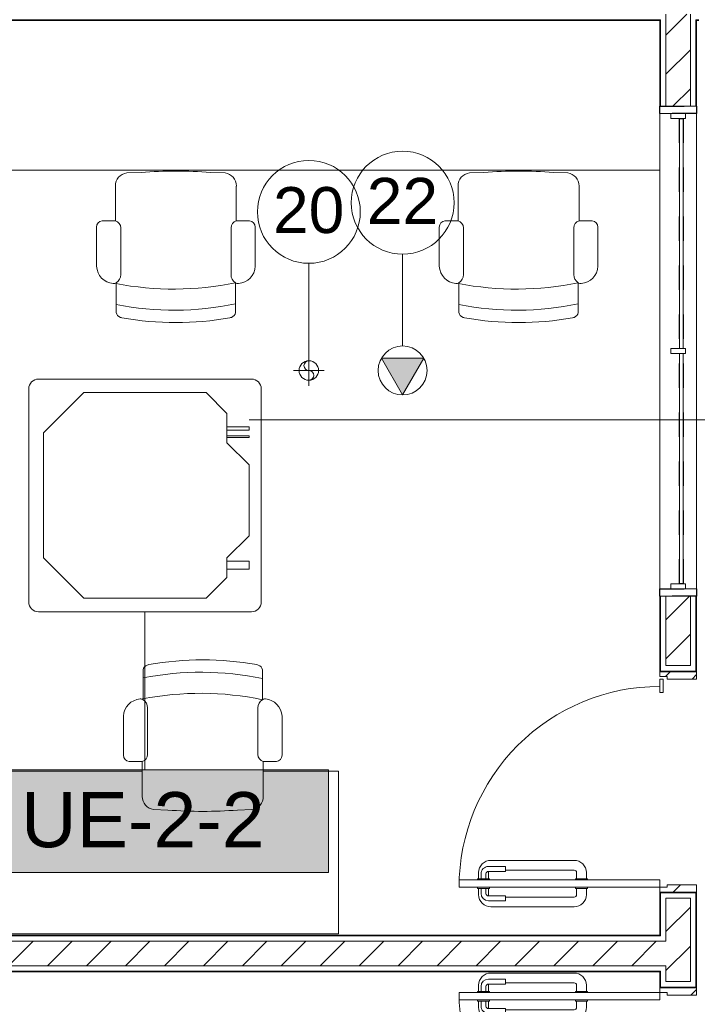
# Model space of a CAD drawing. Header units: metres. Extents: x 1.7 to 42.3, y -72.9 to -47.6.
# Tile 119 of 216: x 7 to 9.8, y -58.9 to -54.8. Entities that reach past the tile are written whole.
import ezdxf

# ---------------------------------------------------------------- set-up
doc = ezdxf.new("R2010")
doc.units = ezdxf.units.M
for name, pattern in [('Oculto 1_5', [0.0022, 0.0015, -0.0007]), ('Traço', [0.006, 0.003, -0.003]), ('Traço_2_', [0.006, 0.003, -0.003])]:
    doc.linetypes.add(name, pattern=pattern)
for name, color, linetype, lineweight, true_color in [('2PAV - FRIG_dwg', 7, 'Continuous', 18, 0x767676), ('A-GLAZ-HDLN', 7, 'Traço', 25, 0x00007f), ('M-EQPM-IDEN', 1, 'Continuous', 9, 0xff0000), ('M-MNTG-IDEN', 1, 'Continuous', 9, 0xff0000), ('TUB_FRIGO', 30, 'Continuous', 18, 0xff7f00)]:
    doc.layers.add(name, color=color, linetype=linetype, lineweight=lineweight, true_color=true_color)
for name, color, linetype, lineweight in [('A-DETL', 7, 'Oculto 1_5', 18), ('A-DOOR', 7, 'Continuous', 18), ('A-FLOR', 7, 'Continuous', 18), ('A-GLAZ', 7, 'Continuous', 18), ('A-WALL', 7, 'Continuous', 18), ('A-WALL-PATT', 7, 'Continuous', 18), ('I-FURN', 7, 'Continuous', 18), ('M-EQPM', 7, 'Continuous', 18), ('M-MNTG', 7, 'Continuous', 18)]:
    doc.layers.add(name, color=color, linetype=linetype, lineweight=lineweight)
doc.styles.add('Arial_1', font='arial.ttf', dxfattribs={"height": 0.1875})
doc.styles.add('Arial_2', font='arial.ttf', dxfattribs={"height": 0.225})
pattern_1 = [(50, (21.555, -62.9), (0.546555, -0.047815), [0.05715, -0.62865]), (355, (21.555, -62.9), (-0.105728, 0.573166), [0.04572, -0.50292]), (100.451, (21.601, -62.904), (0.440828, 0.525349), [0.04857, -0.53427]), (46.184, (21.555, -62.748), (0.813237, -0.12613), [0.08573, -0.94298]), (96.636, (21.623, -62.758), (0.712212, 0.742287), [0.07286, -0.80141]), (351.184, (21.555, -62.748), (0.712217, 0.742274), [0.06858, -0.75438]), (21, (21.631, -62.786), (0.454846, -0.306795), [0.05715, -0.62865]), (326, (21.631, -62.786), (0.185405, 0.55256), [0.04572, -0.50292]), (71.451, (21.669, -62.811), (0.640251, 0.245763), [0.04857, -0.53427]), (37.5, (21.555, -62.9), (0.009261, 0.2536672), [0.02515, -0.47168, 0.02515, -0.48539, -0.50482]), (37.5, (21.555, -62.9), (0.009261, 0.2536672), [-1.007, 0.02515, -0.47968]), (7.5, (21.555, -62.9), (0.200456, 0.300546), [0.02515, -0.26594, 0.02515, -0.46025, -0.1924]), (7.5, (21.555, -62.9), (0.200456, 0.300546), [-0.77648, 0.02515, -0.16726]), (327.5, (21.385, -62.9), (0.4067682, -0.0171882), [0.02515, -0.16535, 0.02515, -0.56921, -0.78867]), (327.5, (21.385, -62.9), (0.4067682, -0.0171882), [-0.78486, 0.02515, -0.76352]), (317.5, (21.309, -62.9), (0.444383, 0.0762794), [0.02515, -0.2225, 0.02515, -0.36957, -0.56007]), (317.5, (21.309, -62.9), (0.444383, 0.0762794), [-0.64237, 0.02515, -0.53492])]
pattern_2 = [(45, (21.555, -62.9), (-0.0795495, 0.0795495), [])]

# ---------------------------------------------------------------- blocks, each defined once
blk = doc.blocks.new('porta de vidro sala de aula - SALAS DE AULAS E LABORATÓRIOS-7230150-2PAV - FRIGORÍFICA')
at = {"layer": 'A-DOOR', "true_color": 0xbababa}
h = blk.add_hatch(dxfattribs=at)
h.set_pattern_fill('FP_4', color=9, style=0, pattern_type=2)
h.set_pattern_definition([(135, (3.66, 11.839), (-0.33676, -0.33676), []), (135, (3.66, 11.958), (-0.67352, 6e-17), []), (135, (3.66, 11.72), (-0.67352, 6e-17), [])])
h.paths.add_polyline_path([(0.45, 0.075), (0.42, 0.075), (0.42, -0.045), (0.43, -0.045), (0.43, -0.075), (0.45, -0.075), (0.45, -0.0209)])
h.paths.add_polyline_path([(-0.42, -0.045), (-0.42, 0.075), (-0.45, 0.075), (-0.45, -0.075), (-0.43, -0.075), (-0.43, -0.045)])
at = {"layer": 'A-DOOR', "color": 253, "true_color": 0xaaaaaa}
for p, q in [((-0.42, 0.075), (-0.45, 0.075)), ((-0.45, 0.075), (-0.45, -0.075)), ((-0.42, -0.045), (-0.42, 0.075)), ((0.45, 0.075), (0.42, 0.075)), ((0.42, 0.075), (0.42, -0.045)), ((0.45, -0.075), (0.45, 0.075)), ((-0.45, -0.075), (-0.43, -0.075)), ((-0.43, -0.075), (-0.43, -0.045)), ((-0.43, -0.045), (-0.42, -0.045)), ((-0.43, -0.075), (-0.4, -0.075)), ((-0.43, -0.895), (-0.43, -0.075)), ((-0.4, -0.075), (-0.4, -0.895)), ((0.365, -0.0615), (0.42, -0.0615)), ((0.365, -0.075), (0.365, -0.0615)), ((0.42, -0.075), (0.365, -0.075)), ((0.42, -0.045), (0.43, -0.045)), ((0.42, -0.075), (0.42, -0.0615)), ((0.43, -0.045), (0.43, -0.075)), ((0.43, -0.075), (0.45, -0.075)), ((-0.46, -0.375), (-0.435, -0.375)), ((-0.435, -0.37), (-0.43, -0.37)), ((-0.435, -0.42), (-0.435, -0.37)), ((-0.395, -0.37), (-0.4, -0.37)), ((-0.395, -0.42), (-0.395, -0.37)), ((-0.37, -0.375), (-0.395, -0.375)), ((-0.51, -0.765), (-0.51, -0.425)), ((-0.47, -0.425), (-0.47, -0.705)), ((-0.435, -0.415), (-0.46, -0.415)), ((-0.43, -0.42), (-0.435, -0.42)), ((-0.4, -0.42), (-0.395, -0.42)), ((-0.395, -0.415), (-0.37, -0.415)), ((-0.36, -0.425), (-0.36, -0.705)), ((-0.32, -0.765), (-0.32, -0.425)), ((-0.485, -0.705), (-0.485, -0.775)), ((-0.465, -0.705), (-0.485, -0.705)), ((-0.465, -0.775), (-0.465, -0.705)), ((-0.365, -0.775), (-0.365, -0.705)), ((-0.365, -0.705), (-0.345, -0.705)), ((-0.345, -0.705), (-0.345, -0.775)), ((-0.46, -0.775), (-0.435, -0.775)), ((-0.435, -0.785), (-0.455, -0.785)), ((-0.435, -0.77), (-0.43, -0.77)), ((-0.435, -0.82), (-0.435, -0.77)), ((-0.395, -0.77), (-0.4, -0.77)), ((-0.395, -0.82), (-0.395, -0.77)), ((-0.37, -0.775), (-0.395, -0.775)), ((-0.395, -0.785), (-0.375, -0.785)), ((-0.435, -0.815), (-0.46, -0.815)), ((-0.455, -0.805), (-0.435, -0.805)), ((-0.43, -0.82), (-0.435, -0.82)), ((-0.4, -0.82), (-0.395, -0.82)), ((-0.375, -0.805), (-0.395, -0.805)), ((-0.395, -0.815), (-0.37, -0.815)), ((-0.4, -0.895), (-0.43, -0.895))]:
    blk.add_line(p, q, dxfattribs=at)
for centre, radius, start, end in [((-0.43, -0.075), 0.82, 270, 0), ((-0.46, -0.425), 0.05, 90, 180), ((-0.37, -0.425), 0.05, 0, 90), ((-0.46, -0.425), 0.01, 90, 180), ((-0.37, -0.425), 0.01, 0, 90), ((-0.46, -0.765), 0.05, 180, 270), ((-0.455, -0.775), 0.03, 180, 270), ((-0.46, -0.765), 0.01, 240, 270), ((-0.455, -0.775), 0.01, 180, 270), ((-0.375, -0.775), 0.01, 270, 0), ((-0.375, -0.775), 0.03, 270, 360), ((-0.37, -0.765), 0.05, 270, 0), ((-0.37, -0.765), 0.01, 270, 300)]:
    blk.add_arc(centre, radius, start, end, dxfattribs=at)
blk = doc.blocks.new('CADEIRA GIRATÓRIA OPERACIONAL COM BRAÇO - High Back Fully Upholstered-1902043-2PAV - FRIGORÍFICA')
at = {"layer": 'I-FURN', "color": 253, "true_color": 0xaaaaaa}
for p, q in [((-0.2439, 0.4559), (-0.2439, 0.5772)), ((0.2439, 0.5772), (0.2439, 0.4559)), ((-0.2252, 0.2315), (-0.2252, 0.4225)), ((0.2252, 0.2315), (0.2252, 0.4225)), ((-0.3242, 0.2293), (-0.3242, 0.3887)), ((0.3242, 0.3887), (0.3242, 0.2293)), ((-0.2469, 0.2036), (-0.3007, 0.2036)), ((-0.2469, 0.0612), (-0.2469, 0.2036)), ((0.2469, 0.2036), (0.2469, 0.0612)), ((0.3007, 0.2036), (0.2469, 0.2036)), ((-0.1421, 0.0052), (-0.2007, 0.0078)), ((0.2007, 0.0078), (0.1421, 0.0052))]:
    blk.add_line(p, q, dxfattribs=at)
for centre, radius, start, end in [((0, -0.6572), 1.2757, 80.0509, 99.9491), ((-0.2192, 0.5734), 0.0249, 107.2911, 171.2069), ((0.0063, -0.6682), 1.236, 78.9173, 101.6771), ((-0.1985, 0.5252), 0.0773, 106.4694, 111.3458), ((0.1985, 0.5252), 0.0773, 68.6542, 73.5306), ((0.2192, 0.5734), 0.0249, 8.7931, 72.7089), ((-0.2492, 0.3843), 0.0751, 95.2194, 176.6169), ((-0.2543, 0.4408), 0.0184, 55.2455, 95.2194), ((0.0083, -0.7541), 1.236, 78.9173, 101.7706), ((-0.2643, 0.4225), 0.0391, 0, 58.5107), ((0.2643, 0.4225), 0.0391, 121.4893, 180), ((0.2543, 0.4408), 0.0184, 84.7806, 124.7545), ((0.2543, 0.4408), 0.0184, 84.7806, 124.7545), ((0.2492, 0.3843), 0.0751, 3.3831, 84.7806), ((-0.2983, 0.2293), 0.0259, 180, 264.7241), ((-0.2539, 0.2315), 0.0287, 284.0881, 0), ((0.2539, 0.2315), 0.0287, 180, 255.9119), ((0.2983, 0.2293), 0.0259, 275.2759, 0), ((-0.195, 0.0595), 0.052, 178.1312, 263.7247), ((0.195, 0.0595), 0.052, 276.2753, 1.8688), ((0, 1.953), 1.953, 265.8275, 274.1725)]:
    blk.add_arc(centre, radius, start, end, dxfattribs=at)
blk = doc.blocks.new('porta de vidro sala de aula - SALAS DE AULAS E LABORATÓRIOS-V41-2PAV - FRIGORÍFICA')
at = {"layer": 'A-DOOR', "true_color": 0xbababa}
h = blk.add_hatch(dxfattribs=at)
h.set_pattern_fill('FP_27', color=9, style=0, pattern_type=2)
h.set_pattern_definition([(315, (-4.95, -11.839), (0.33676, 0.33676), []), (315, (-4.95, -11.958), (0.67352, 0), []), (315, (-4.95, -11.72), (0.67352, 0), [])])
h.paths.add_polyline_path([(-0.45, 0.0209), (-0.45, -0.075), (-0.42, -0.075), (-0.42, 0.045), (-0.43, 0.045), (-0.43, 0.075), (-0.45, 0.075), (-0.45, 0.045)])
h.paths.add_polyline_path([(0.42, 0.045), (0.42, -0.075), (0.45, -0.075), (0.45, 0.075), (0.43, 0.075), (0.43, 0.045)])
at = {"layer": 'A-DOOR', "color": 253, "true_color": 0xaaaaaa}
for p, q in [((-0.43, 0.895), (-0.43, 0.075)), ((-0.4, 0.895), (-0.43, 0.895)), ((-0.4, 0.075), (-0.4, 0.895)), ((-0.435, 0.815), (-0.46, 0.815)), ((-0.455, 0.805), (-0.435, 0.805)), ((-0.435, 0.82), (-0.435, 0.77)), ((-0.43, 0.82), (-0.435, 0.82)), ((-0.4, 0.82), (-0.395, 0.82)), ((-0.395, 0.82), (-0.395, 0.77)), ((-0.395, 0.815), (-0.37, 0.815)), ((-0.375, 0.805), (-0.395, 0.805)), ((-0.51, 0.765), (-0.51, 0.425)), ((-0.485, 0.705), (-0.485, 0.775)), ((-0.465, 0.775), (-0.465, 0.705)), ((-0.46, 0.775), (-0.435, 0.775)), ((-0.435, 0.785), (-0.455, 0.785)), ((-0.435, 0.77), (-0.43, 0.77)), ((-0.395, 0.77), (-0.4, 0.77)), ((-0.395, 0.785), (-0.375, 0.785)), ((-0.37, 0.775), (-0.395, 0.775)), ((-0.365, 0.775), (-0.365, 0.705)), ((-0.345, 0.705), (-0.345, 0.775)), ((-0.32, 0.765), (-0.32, 0.425)), ((-0.465, 0.705), (-0.485, 0.705)), ((-0.47, 0.425), (-0.47, 0.705)), ((-0.365, 0.705), (-0.345, 0.705)), ((-0.36, 0.425), (-0.36, 0.705)), ((-0.435, 0.415), (-0.46, 0.415)), ((-0.435, 0.42), (-0.435, 0.37)), ((-0.43, 0.42), (-0.435, 0.42)), ((-0.4, 0.42), (-0.395, 0.42)), ((-0.395, 0.42), (-0.395, 0.37)), ((-0.395, 0.415), (-0.37, 0.415)), ((-0.46, 0.375), (-0.435, 0.375)), ((-0.435, 0.37), (-0.43, 0.37)), ((-0.395, 0.37), (-0.4, 0.37)), ((-0.37, 0.375), (-0.395, 0.375)), ((-0.45, 0.075), (-0.43, 0.075)), ((-0.45, -0.075), (-0.45, 0.075)), ((-0.43, 0.075), (-0.43, 0.045)), ((-0.43, 0.075), (-0.4, 0.075)), ((-0.43, 0.045), (-0.42, 0.045)), ((-0.42, 0.045), (-0.42, -0.075)), ((0.365, 0.075), (0.42, 0.075)), ((0.365, 0.0615), (0.365, 0.075)), ((0.42, 0.0615), (0.365, 0.0615)), ((0.42, 0.0615), (0.42, 0.075)), ((0.42, -0.075), (0.42, 0.045)), ((0.42, 0.045), (0.43, 0.045)), ((0.43, 0.075), (0.45, 0.075)), ((0.43, 0.045), (0.43, 0.075)), ((0.45, 0.075), (0.45, -0.075)), ((-0.42, -0.075), (-0.45, -0.075)), ((0.45, -0.075), (0.42, -0.075))]:
    blk.add_line(p, q, dxfattribs=at)
for centre, radius, start, end in [((-0.43, 0.075), 0.82, 360, 90), ((-0.46, 0.765), 0.05, 90, 180), ((-0.455, 0.775), 0.03, 90, 180), ((-0.375, 0.775), 0.03, 0, 90), ((-0.37, 0.765), 0.05, 360, 90), ((-0.455, 0.775), 0.01, 90, 180), ((-0.46, 0.765), 0.01, 90, 120), ((-0.375, 0.775), 0.01, 0, 90), ((-0.37, 0.765), 0.01, 60, 90), ((-0.46, 0.425), 0.05, 180, 270), ((-0.46, 0.425), 0.01, 180, 270), ((-0.37, 0.425), 0.01, 270, 360), ((-0.37, 0.425), 0.05, 270, 360)]:
    blk.add_arc(centre, radius, start, end, dxfattribs=at)
blk = doc.blocks.new('CADEIRA GIRATÓRIA OPERACIONAL COM BRAÇO - High Back Fully Upholstered-V32-2PAV - FRIGORÍFICA')
at = {"layer": 'I-FURN', "color": 253, "true_color": 0xaaaaaa}
for p, q in [((-0.1421, -0.0052), (-0.2007, -0.0078)), ((0.2007, -0.0078), (0.1421, -0.0052)), ((-0.2469, -0.0612), (-0.2469, -0.2036)), ((0.2469, -0.2036), (0.2469, -0.0612)), ((-0.3242, -0.2293), (-0.3242, -0.3887)), ((-0.2469, -0.2036), (-0.3007, -0.2036)), ((-0.2252, -0.2315), (-0.2252, -0.4225)), ((0.2252, -0.2315), (0.2252, -0.4225)), ((0.3007, -0.2036), (0.2469, -0.2036)), ((0.3242, -0.3887), (0.3242, -0.2293)), ((-0.2439, -0.4559), (-0.2439, -0.5772)), ((0.2439, -0.5772), (0.2439, -0.4559))]:
    blk.add_line(p, q, dxfattribs=at)
for centre, radius, start, end in [((0, -1.953), 1.953, 85.8275, 94.1725), ((-0.195, -0.0595), 0.052, 96.2753, 181.8688), ((0.195, -0.0595), 0.052, 358.1312, 83.7247), ((-0.2983, -0.2293), 0.0259, 95.2759, 180), ((-0.2539, -0.2315), 0.0287, 360, 75.9119), ((0.2539, -0.2315), 0.0287, 104.0881, 180), ((0.2983, -0.2293), 0.0259, 360, 84.7241), ((-0.2492, -0.3843), 0.0751, 183.3831, 264.7806), ((0.2492, -0.3843), 0.0751, 275.2194, 356.6169), ((-0.2643, -0.4225), 0.0391, 301.4893, 360), ((0.2643, -0.4225), 0.0391, 180, 238.5107), ((-0.2543, -0.4408), 0.0184, 264.7806, 304.7545), ((0.0083, 0.7541), 1.236, 258.2294, 281.0827), ((0.2543, -0.4408), 0.0184, 235.2455, 275.2194), ((0.2543, -0.4408), 0.0184, 235.2455, 275.2194), ((0.0063, 0.6682), 1.236, 258.3229, 281.0827), ((-0.2192, -0.5734), 0.0249, 188.7931, 252.7089), ((-0.1985, -0.5252), 0.0773, 248.6542, 253.5306), ((0, 0.6572), 1.2757, 260.0509, 279.9491), ((0.1985, -0.5252), 0.0773, 286.4694, 291.3458), ((0.2192, -0.5734), 0.0249, 287.2911, 351.2069)]:
    blk.add_arc(centre, radius, start, end, dxfattribs=at)
blk = doc.blocks.new('JANELA1 - Paineis _2x1_ 2 x 1_00-8467731-2PAV - FRIGORÍFICA')
at = {"layer": 'A-GLAZ', "color": 253, "true_color": 0xaaaaaa}
for p, q in [((-0.97, 0.075), (-1, 0.075)), ((-1, 0.075), (-1, -0.075)), ((-0.97, 0.03), (-0.97, 0.075)), ((-0.97, 0.075), (0.97, 0.075)), ((1, 0.075), (0.97, 0.075)), ((0.97, 0.075), (0.97, 0.03)), ((1, -0.075), (1, 0.075)), ((-0.95, 0.03), (-0.97, 0.03)), ((-0.97, 0.03), (-0.97, -0.03)), ((-0.95, -0.03), (-0.95, 0.03)), ((0.01, 0.03), (-0.01, 0.03)), ((-0.01, 0.03), (-0.01, -0.03)), ((0.01, -0.03), (0.01, 0.03)), ((0.97, 0.03), (0.95, 0.03)), ((0.95, 0.03), (0.95, -0.03)), ((0.97, -0.03), (0.97, 0.03)), ((-0.97, -0.03), (-0.95, -0.03)), ((-0.97, -0.075), (-0.97, -0.03)), ((-0.01, -0.005), (-0.95, -0.005)), ((-0.95, -0.02), (-0.01, -0.02)), ((-0.01, -0.03), (0.01, -0.03)), ((0.95, -0.005), (0.01, -0.005)), ((0.01, -0.02), (0.95, -0.02)), ((0.95, -0.03), (0.97, -0.03)), ((0.97, -0.03), (0.97, -0.075)), ((-1, -0.075), (-0.97, -0.075)), ((0.97, -0.075), (-0.97, -0.075)), ((0.97, -0.075), (1, -0.075))]:
    blk.add_line(p, q, dxfattribs=at)
at = {"layer": 'A-GLAZ-HDLN', "color": 9, "linetype": 'Traço_2_', "true_color": 0xaaaad4}
for p, q in [((-1, -0.075), (-1, 0.075)), ((-1, 0.075), (-0.97, 0.075)), ((-0.97, 0.075), (-0.97, -0.075)), ((0.97, -0.075), (0.97, 0.075)), ((0.97, 0.075), (1, 0.075)), ((1, 0.075), (1, -0.075)), ((-0.95, -0.02), (-0.95, -0.005)), ((-0.95, -0.005), (0.95, -0.005)), ((0.95, -0.02), (-0.95, -0.02)), ((0.95, -0.005), (0.95, -0.02)), ((-0.97, -0.075), (-1, -0.075)), ((1, -0.075), (0.97, -0.075))]:
    blk.add_line(p, q, dxfattribs=at)
blk = doc.blocks.new('4 GRE - ESCOLA DE CINEMA E AUDIOVISUAL CINE REX R07_rvt-1-2PAV - FRIGORÍFICA')
at = {"layer": 'A-WALL-PATT', "true_color": 0xd4d4d4}
h = blk.add_hatch(dxfattribs=at)
h.set_pattern_fill('FP_1', color=254, style=0, pattern_type=2)
h.set_pattern_definition(pattern_1)
h.paths.add_polyline_path([(34.6123, -54.8415), (34.6587, -54.8415), (34.6587, -54.839), (34.6148, -54.839), (34.6148, -54.5915), (34.6123, -54.5915), (34.6123, -54.8215)])
h.paths.add_polyline_path([(33.5, -54.8415), (33.7123, -54.8415), (33.7123, -54.5915), (33.7098, -54.5915), (33.7098, -54.839), (33.129, -54.839), (33.129, -54.8415), (33.1739, -54.8415)])
h.paths.add_polyline_path([(32.5217, -54.8415), (32.6515, -54.8415), (32.6515, -54.839), (29.4492, -54.8395), (29.4492, -54.8415), (31.8695, -54.8415)])
h.paths.add_polyline_path([(33.1205, -54.8415), (33.1205, -54.839), (33.1165, -54.839), (33.1165, -54.8415), (33.119, -54.8415)])
h.paths.add_polyline_path([(29.3228, -54.8415), (29.3228, -54.839), (26.3937, -54.839), (26.3937, -54.8415), (26.6519, -54.8415)])
h.paths.add_polyline_path([(26.2673, -54.8415), (26.2673, -54.839), (22.5437, -54.839), (22.5437, -54.8415)])
h.paths.add_polyline_path([(22.4173, -54.8415), (22.4173, -54.839), (19.0149, -54.839), (19.0149, -54.8415), (21.4343, -54.8415)])
h.paths.add_polyline_path([(18.8885, -54.8415), (18.8885, -54.839), (15.5137, -54.839), (15.5137, -54.8415), (18.8256, -54.8415)])
h.paths.add_polyline_path([(14.5863, -54.8415), (14.6015, -54.8415), (14.6015, -54.839), (12.5945, -54.8394), (12.5932, -54.8415), (14.2602, -54.8415)])
h.paths.add_polyline_path([(14.749, -54.8415), (15.3873, -54.8415), (15.3873, -54.839), (14.7465, -54.839), (14.7465, -54.8415)])
h.paths.add_polyline_path([(12.224, -54.8415), (12.224, -54.839), (11.559, -54.839), (11.559, -54.8415), (11.6514, -54.8415)])
h.paths.add_polyline_path([(12.294, -54.8415), (12.4509, -54.8415), (12.4494, -54.839), (12.294, -54.839)])
h.paths.add_polyline_path([(11.409, -54.8415), (11.409, -54.839), (11.3998, -54.839), (11.3998, -54.8415)])
h.paths.add_polyline_path([(9.7882, -54.8415), (9.7998, -54.8415), (9.7998, -54.839), (9.7882, -54.839)])
h.paths.add_polyline_path([(9.6407, -54.8415), (9.6432, -54.8415), (9.6432, -54.839), (5.5087, -54.839), (5.5087, -54.8415), (9.0426, -54.8415)])
h = blk.add_hatch(dxfattribs=at)
h.set_pattern_fill('FP_2', color=254, style=0, pattern_type=2)
h.set_pattern_definition(pattern_2)
h.paths.add_polyline_path([(9.6657, -71.5665), (9.7657, -71.5665), (9.7657, -70.8719), (9.6657, -70.8719)])
h.paths.add_polyline_path([(9.6657, -69.6719), (9.7657, -69.6719), (9.7657, -69.5469), (9.6657, -69.5469), (9.6657, -69.5811)])
h.paths.add_polyline_path([(9.7157, -68.5969), (9.7657, -68.5969), (9.7657, -67.7754), (9.6657, -67.7754), (9.6657, -68.5969), (9.6948, -68.5969)])
h.paths.add_polyline_path([(9.7657, -66.8254), (9.7657, -65.5004), (9.6657, -65.5004), (9.6657, -66.8254), (9.7157, -66.8254)])
h.paths.add_polyline_path([(9.6657, -63.5004), (9.7657, -63.5004), (9.7657, -62.4404), (9.6657, -62.4404), (9.6657, -63.3568)])
h.paths.add_polyline_path([(9.6657, -60.4404), (9.7657, -60.4404), (9.7657, -59.7154), (9.6657, -59.7154), (9.6657, -60.0372)])
h.paths.add_polyline_path([(9.7657, -58.7654), (9.7657, -58.4254), (9.6657, -58.4254), (9.6657, -58.7654), (9.7157, -58.7654)])
h.paths.add_polyline_path([(9.6657, -57.4754), (9.7657, -57.4754), (9.7657, -57.1915), (9.6657, -57.1915)])
h.paths.add_polyline_path([(9.6657, -55.1915), (9.7657, -55.1915), (9.7657, -54.8165), (9.6657, -54.8165), (9.6657, -55.0578)])
h = blk.add_hatch(dxfattribs=at)
h.set_pattern_fill('FP_1', color=254, style=0, pattern_type=2)
h.set_pattern_definition(pattern_1)
h.paths.add_polyline_path([(9.6407, -71.5915), (9.6432, -71.5915), (9.6432, -70.8719), (9.6407, -70.8719)])
h.paths.add_polyline_path([(9.6407, -69.6719), (9.6432, -69.6719), (9.6432, -69.5244), (9.7157, -69.5244), (9.7157, -69.5219), (9.6407, -69.5219), (9.6407, -69.5811)])
h.paths.add_polyline_path([(9.6407, -68.6219), (9.7157, -68.6219), (9.7157, -68.6194), (9.6432, -68.6194), (9.6432, -68.3801), (9.6407, -68.3801), (9.6407, -68.3826)])
h.paths.add_polyline_path([(9.6407, -67.8851), (9.6432, -67.8851), (9.6432, -67.7529), (9.7157, -67.7529), (9.7157, -67.7504), (9.6407, -67.7504), (9.6407, -67.8826)])
h.paths.add_polyline_path([(9.6707, -66.8504), (9.7157, -66.8504), (9.7157, -66.8479), (9.6432, -66.8479), (9.6432, -65.8479), (9.6407, -65.8479), (9.6407, -66.8504)])
h.paths.add_polyline_path([(9.6407, -65.7529), (9.6432, -65.7529), (9.6432, -65.5004), (9.6407, -65.5004), (9.6407, -65.7504)])
h.paths.add_polyline_path([(9.6432, -63.5004), (9.6432, -62.4404), (9.6407, -62.4404), (9.6407, -63.5004)])
h.paths.add_polyline_path([(9.6432, -60.4404), (9.6432, -59.6929), (9.7157, -59.6929), (9.7157, -59.6904), (9.6407, -59.6904), (9.6407, -60.4404)])
h.paths.add_polyline_path([(9.6407, -58.7904), (9.7157, -58.7904), (9.7157, -58.7879), (9.6432, -58.7879), (9.6432, -58.7229), (9.6407, -58.7229), (9.6407, -58.7254)])
h.paths.add_polyline_path([(9.6432, -58.5779), (9.6432, -58.4029), (9.7157, -58.4029), (9.7157, -58.4004), (9.6407, -58.4004), (9.6407, -58.5779)])
h.paths.add_polyline_path([(9.7157, -57.5004), (9.7157, -57.4979), (9.6432, -57.4979), (9.6432, -57.1915), (9.6407, -57.1915), (9.6407, -57.5004), (9.6948, -57.5004)])
h.paths.add_polyline_path([(9.6407, -55.1915), (9.6432, -55.1915), (9.6432, -54.8415), (9.6407, -54.8415), (9.6407, -55.0578)])
h = blk.add_hatch(dxfattribs=at)
h.set_pattern_fill('FP_1', color=254, style=0, pattern_type=2)
h.set_pattern_definition(pattern_1)
h.paths.add_polyline_path([(9.6948, -71.5915), (9.7907, -71.5915), (9.7907, -70.8719), (9.7882, -70.8719), (9.7882, -71.589), (9.6432, -71.589), (9.6432, -71.5915)])
h.paths.add_polyline_path([(9.7907, -69.6719), (9.7907, -69.5219), (9.7157, -69.5219), (9.7157, -69.5244), (9.7882, -69.5244), (9.7882, -69.6719)])
h.paths.add_polyline_path([(9.7907, -68.6219), (9.7907, -68.3801), (9.7882, -68.3801), (9.7882, -68.6194), (9.7157, -68.6194), (9.7157, -68.6219)])
h.paths.add_polyline_path([(9.7882, -67.8851), (9.7907, -67.8851), (9.7907, -67.7504), (9.7157, -67.7504), (9.7157, -67.7529), (9.7882, -67.7529)])
h.paths.add_polyline_path([(9.7157, -66.8504), (9.7907, -66.8504), (9.7907, -65.5004), (9.7882, -65.5004), (9.7882, -66.8479), (9.7157, -66.8479)])
h.paths.add_polyline_path([(9.7882, -63.5004), (9.7907, -63.5004), (9.7907, -62.4404), (9.7882, -62.4404), (9.7882, -63.3568)])
h.paths.add_polyline_path([(9.7907, -60.4404), (9.7907, -59.6904), (9.7157, -59.6904), (9.7157, -59.6929), (9.7882, -59.6929), (9.7882, -60.4404)])
h.paths.add_polyline_path([(9.7157, -58.7904), (9.7907, -58.7904), (9.7907, -58.4004), (9.7157, -58.4004), (9.7157, -58.4029), (9.7882, -58.4029), (9.7882, -58.7879), (9.7157, -58.7879)])
h.paths.add_polyline_path([(9.7907, -57.5004), (9.7907, -57.1915), (9.7882, -57.1915), (9.7882, -57.4979), (9.7157, -57.4979), (9.7157, -57.5004)])
h.paths.add_polyline_path([(9.7907, -55.1915), (9.7907, -54.8415), (9.7882, -54.8415), (9.7882, -55.1915)])
h = blk.add_hatch(dxfattribs=at)
h.set_pattern_fill('FP_1', color=254, style=0, pattern_type=2)
h.set_pattern_definition(pattern_1)
h.paths.add_polyline_path([(5.4157, -58.7229), (5.4182, -58.7229), (5.4182, -58.5779), (9.6407, -58.5779), (9.6407, -58.5754), (5.4157, -58.5754), (5.4157, -58.5779)])
h = blk.add_hatch(dxfattribs=at)
h.set_pattern_fill('FP_2', color=254, style=0, pattern_type=2)
h.set_pattern_definition(pattern_2)
h.paths.add_polyline_path([(9.6432, -58.7004), (9.6657, -58.7004), (9.6657, -58.6004), (5.4407, -58.6004), (5.4407, -58.7004), (9.6407, -58.7004)])
h = blk.add_hatch(dxfattribs=at)
h.set_pattern_fill('FP_1', color=254, style=0, pattern_type=2)
h.set_pattern_definition(pattern_1)
h.paths.add_polyline_path([(9.6407, -58.7254), (9.6407, -58.7229), (5.4157, -58.7229), (5.4157, -58.7254), (9.3687, -58.7254)])
at = {"layer": 'A-FLOR', "color": 253, "true_color": 0xaaaaaa}
for p, q in [((6.1807, -55.4522), (9.6407, -55.4522)), ((7.5268, -57.9066), (5.5284, -57.9066)), ((8.3284, -57.9066), (8.0206, -57.9066)), ((8.3284, -58.5703), (8.3284, -57.9066)), ((5.5284, -58.5703), (8.3284, -58.5703))]:
    blk.add_line(p, q, dxfattribs=at)
at = {"layer": 'A-WALL', "color": 253, "true_color": 0xaaaaaa}
for p, q in [((9.6657, -54.839), (9.6657, -54.8165)), ((9.7657, -54.839), (9.7657, -54.8165)), ((5.5087, -54.839), (9.6432, -54.839)), ((5.5087, -54.8415), (9.6407, -54.8415)), ((9.6407, -54.8415), (9.6407, -55.1915)), ((9.6432, -54.8415), (9.6432, -54.839)), ((9.6432, -54.8415), (9.6432, -55.1915)), ((9.6657, -54.8415), (9.6657, -54.839)), ((9.6657, -54.8415), (9.6657, -55.1915)), ((9.7657, -54.8415), (9.7657, -54.839)), ((9.7657, -55.1915), (9.7657, -54.8415)), ((9.7882, -54.839), (9.7998, -54.839)), ((9.7882, -54.8415), (9.7882, -54.839)), ((9.7882, -55.1915), (9.7882, -54.8415)), ((9.7907, -54.8415), (9.7998, -54.8415)), ((9.7907, -55.1915), (9.7907, -54.8415)), ((9.6407, -57.1915), (9.6407, -57.5004)), ((9.6432, -57.1915), (9.6432, -57.4979)), ((9.6657, -57.1915), (9.6657, -57.4754)), ((9.7657, -57.4754), (9.7657, -57.1915)), ((9.7882, -57.4979), (9.7882, -57.1915)), ((9.7907, -57.5004), (9.7907, -57.1915)), ((9.6657, -57.4754), (9.7157, -57.4754)), ((9.7157, -57.4754), (9.7657, -57.4754)), ((9.6432, -57.4979), (9.7157, -57.4979)), ((9.7157, -57.4979), (9.7882, -57.4979)), ((9.6407, -58.4004), (9.6407, -58.5754)), ((9.6432, -58.4029), (9.6432, -58.5779)), ((9.7157, -58.4029), (9.6432, -58.4029)), ((9.7882, -58.4029), (9.7157, -58.4029)), ((9.7882, -58.7879), (9.7882, -58.4029)), ((9.7907, -58.7904), (9.7907, -58.4004)), ((9.6657, -58.4254), (9.6657, -58.6004)), ((9.7157, -58.4254), (9.6657, -58.4254)), ((9.7657, -58.4254), (9.7157, -58.4254)), ((9.7657, -58.7654), (9.7657, -58.4254)), ((9.6407, -58.5754), (5.4157, -58.5754)), ((5.4182, -58.5779), (9.6407, -58.5779)), ((5.4407, -58.6004), (9.6407, -58.6004)), ((9.6407, -58.5779), (9.6432, -58.5779)), ((9.6407, -58.6004), (9.6432, -58.6004)), ((9.6432, -58.6004), (9.6657, -58.6004)), ((5.4157, -58.7254), (9.6407, -58.7254)), ((5.4182, -58.7229), (9.6407, -58.7229)), ((5.4407, -58.7004), (9.6407, -58.7004)), ((9.6407, -58.7004), (9.6432, -58.7004)), ((9.6407, -58.7229), (9.6432, -58.7229)), ((9.6407, -58.7254), (9.6407, -58.7904)), ((9.6432, -58.7004), (9.6657, -58.7004)), ((9.6432, -58.7229), (9.6432, -58.7879)), ((9.6657, -58.7004), (9.6657, -58.7654)), ((9.6657, -58.7654), (9.7157, -58.7654)), ((9.7157, -58.7654), (9.7657, -58.7654)), ((9.6432, -58.7879), (9.7157, -58.7879)), ((9.7157, -58.7879), (9.7882, -58.7879))]:
    blk.add_line(p, q, dxfattribs=at)
at = {"layer": 'A-DOOR', "color": 253, "lineweight": 18, "true_color": 0xaaaaaa}
for name, p, rotation in [('porta de vidro sala de aula - SALAS DE AULAS E LABORATÓRIOS-V41-2PAV - FRIGORÍFICA', (9.7157, -57.9504), 89.99999999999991), ('porta de vidro sala de aula - SALAS DE AULAS E LABORATÓRIOS-7230150-2PAV - FRIGORÍFICA', (9.7157, -59.2404), 269.9999999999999)]:
    blk.add_blockref(name, p, dxfattribs=dict(at, rotation=rotation))
at = {"layer": 'A-GLAZ', "color": 253, "lineweight": 18, "true_color": 0xaaaaaa, "rotation": 89.99999999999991}
blk.add_blockref('JANELA1 - Paineis _2x1_ 2 x 1_00-8467731-2PAV - FRIGORÍFICA', (9.7157, -56.1915), dxfattribs=at)
at = {"layer": 'I-FURN', "color": 253, "lineweight": 18, "true_color": 0xaaaaaa, "rotation": 180}
for name, p in [('CADEIRA GIRATÓRIA OPERACIONAL COM BRAÇO - High Back Fully Upholstered-1902043-2PAV - FRIGORÍFICA', (7.664, -55.4565)), ('CADEIRA GIRATÓRIA OPERACIONAL COM BRAÇO - High Back Fully Upholstered-1902043-2PAV - FRIGORÍFICA', (9.064, -55.4565)), ('CADEIRA GIRATÓRIA OPERACIONAL COM BRAÇO - High Back Fully Upholstered-V32-2PAV - FRIGORÍFICA', (7.7737, -58.0704))]:
    blk.add_blockref(name, p, dxfattribs=at)
blk = doc.blocks.new('Ponto de dreno - PONTO DE DRENO-878181-2PAV - FRIGORÍFICA')
at = {"layer": 'M-MNTG'}
for p, q in [((0, -0.0625), (0, 0.0625)), ((-0.0625, 0), (0.0625, 0)), ((0, 0.02), (0, 0))]:
    blk.add_line(p, q, dxfattribs=at)
blk.add_circle((0, 0), 0.04, dxfattribs=at)
for centre, start, end in [((0, 0.02), 90, 270), ((0, -0.02), 270, 90)]:
    blk.add_arc(centre, 0.02, start, end, dxfattribs=at)
blk = doc.blocks.new('Ponto de força - PONTO DE FORÇA - EQUIPAMENTO-V51-2PAV - FRIGORÍFICA')
at = {"layer": 'M-MNTG', "linetype": 'Oculto 1_5', "true_color": 0xff0000}
blk.add_hatch(color=1, dxfattribs=at).paths.add_polyline_path([(0, -0.1), (0.0866, 0.05), (-0.0866, 0.05), (-0.0505, -0.0125)])
at = {"layer": 'M-MNTG'}
for p, q in [((0.0866, 0.05), (-0.0866, 0.05)), ((-0.0866, 0.05), (0, -0.1)), ((0, -0.1), (0.0866, 0.05))]:
    blk.add_line(p, q, dxfattribs=at)
blk.add_circle((0, 0), 0.1, dxfattribs=at)
blk = doc.blocks.new('V8 K7 4V 2_8-8_0kW - MIH56Q4HN18-944314-2PAV - FRIGORÍFICA')
at = {"layer": 'A-DETL', "color": 1, "true_color": 0xff0000}
for p, q in [((0.425, 0.2425), (0.425, 0.2426)), ((0.425, 0.2362), (0.425, 0.2363))]:
    blk.add_line(p, q, dxfattribs=at)
at = {"layer": 'M-EQPM', "color": 1, "true_color": 0xff0000}
for p, q in [((0.435, 0.475), (-0.435, 0.475)), ((-0.475, 0.435), (-0.475, -0.435)), ((-0.25, 0.42), (-0.415, 0.255)), ((-0.415, 0.255), (-0.25, 0.42)), ((0.25, 0.42), (-0.25, 0.42)), ((-0.25, 0.42), (0.25, 0.42)), ((0.335, 0.335), (0.25, 0.42)), ((0.25, 0.42), (0.335, 0.335)), ((0.475, -0.435), (0.475, 0.435)), ((0.335, 0.215), (0.335, 0.335)), ((0.335, 0.335), (0.335, 0.215)), ((-0.415, 0.255), (-0.415, -0.255)), ((-0.415, -0.255), (-0.415, 0.255)), ((0.425, 0.2796), (0.335, 0.2796)), ((0.335, 0.2669), (0.425, 0.2669)), ((0.425, 0.2426), (0.335, 0.2426)), ((0.425, 0.2669), (0.425, 0.2796)), ((0.425, 0.2362), (0.425, 0.2426)), ((0.335, 0.2362), (0.425, 0.2362)), ((0.425, 0.125), (0.335, 0.215)), ((0.335, 0.215), (0.425, 0.125)), ((0.425, -0.165), (0.425, 0.125)), ((0.425, 0.125), (0.425, -0.165)), ((0.335, -0.255), (0.425, -0.165)), ((0.425, -0.165), (0.335, -0.255)), ((-0.415, -0.255), (-0.25, -0.42)), ((-0.25, -0.42), (-0.415, -0.255)), ((0.335, -0.335), (0.335, -0.255)), ((0.335, -0.255), (0.335, -0.335)), ((0.425, -0.269), (0.335, -0.269)), ((0.425, -0.301), (0.425, -0.269)), ((0.335, -0.301), (0.425, -0.301)), ((0.25, -0.42), (0.335, -0.335)), ((0.335, -0.335), (0.25, -0.42)), ((-0.25, -0.42), (0.25, -0.42)), ((0.25, -0.42), (-0.25, -0.42)), ((-0.435, -0.475), (0.435, -0.475))]:
    blk.add_line(p, q, dxfattribs=at)
for centre, start, end in [((-0.435, 0.435), 90, 180), ((0.435, 0.435), 360, 90), ((-0.435, -0.435), 180, 270), ((0.435, -0.435), 270, 360)]:
    blk.add_arc(centre, 0.04, start, end, dxfattribs=at)
blk = doc.blocks.new('2PAV - FRIG_dwg-1115023-2PAV - FRIGORÍFICA')
at = {"layer": 'TUB_FRIGO', "flags": 128}
blk.add_lwpolyline([(-11.0966, 6.9276), (-11.0966, 6.4276), (-13.5922, 6.4276)], dxfattribs=at)
blk = doc.blocks.new('M_Identificador de auxiliar MEP_BTS - Em caixas-891259-2PAV - FRIGORÍFICA')
at = {"layer": 'M-MNTG-IDEN'}
blk.add_circle((0, 0), 0.0028, dxfattribs=at)
for start, end in [(360, 180), (180, 360)]:
    blk.add_arc((0, 0), 0.0028, start, end, dxfattribs=at)
blk = doc.blocks.new('M_Identificador de equipamento mecânico_BTS - Em caixas-817025-2PAV - FRIGORÍFICA')
at = {"layer": 'M-EQPM-IDEN', "true_color": 0xf5f5f5}
blk.add_hatch(color=7, dxfattribs=at).paths.add_polyline_path([(0.01, 0.0028), (0.01, -0.0028), (-0.01, -0.0028), (-0.01, 0.0028)])
at = {"layer": 'M-EQPM-IDEN'}
for p, q in [((0.01, 0.0028), (-0.01, 0.0028)), ((-0.01, 0.0028), (-0.01, -0.0028)), ((-0.01, 0.0028), (0.01, 0.0028)), ((-0.01, -0.0028), (-0.01, 0.0028)), ((0.01, -0.0028), (0.01, 0.0028)), ((0.01, 0.0028), (0.01, -0.0028)), ((-0.01, -0.0028), (0.01, -0.0028)), ((0.01, -0.0028), (-0.01, -0.0028))]:
    blk.add_line(p, q, dxfattribs=at)

msp = doc.modelspace()

# ---------------------------------------------------------------- linework, layer by layer
at = {"layer": 'M-EQPM-IDEN'}
msp.add_line((7.5378, -57.2556), (7.5378, -57.9006), dxfattribs=at)
at = {"layer": 'M-MNTG-IDEN'}
for p, q in [((8.5903, -56.1706), (8.5903, -55.7956)), ((8.2072, -56.2081), (8.2072, -55.8331))]:
    msp.add_line(p, q, dxfattribs=at)

# ---------------------------------------------------------------- block references
at = {"lineweight": 5}
msp.add_blockref('4 GRE - ESCOLA DE CINEMA E AUDIOVISUAL CINE REX R07_rvt-1-2PAV - FRIGORÍFICA', (0, 0), dxfattribs=at)
at = {"layer": '2PAV - FRIG_dwg', "color": 7}
msp.add_blockref('2PAV - FRIG_dwg-1115023-2PAV - FRIGORÍFICA', (21.555, -62.9), dxfattribs=at)
at = {"layer": 'A-DETL', "color": 1, "true_color": 0xff0000}
msp.add_blockref('V8 K7 4V 2_8-8_0kW - MIH56Q4HN18-944314-2PAV - FRIGORÍFICA', (7.5378, -56.7806), dxfattribs=at)
at = {"layer": 'M-EQPM-IDEN', "xscale": 74.99999999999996, "yscale": 74.99999999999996, "zscale": 74.99999999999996}
msp.add_blockref('M_Identificador de equipamento mecânico_BTS - Em caixas-817025-2PAV - FRIGORÍFICA', (7.5378, -58.1106), dxfattribs=at)
at = {"layer": 'M-MNTG'}
for name, p in [('Ponto de força - PONTO DE FORÇA - EQUIPAMENTO-V51-2PAV - FRIGORÍFICA', (8.5903, -56.2706)), ('Ponto de dreno - PONTO DE DRENO-878181-2PAV - FRIGORÍFICA', (8.2072, -56.2706))]:
    msp.add_blockref(name, p, dxfattribs=at)
at = {"layer": 'M-MNTG-IDEN', "xscale": 74.99999999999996, "yscale": 74.99999999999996, "zscale": 74.99999999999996}
for p in [(8.5903, -55.5856), (8.2072, -55.6231)]:
    msp.add_blockref('M_Identificador de auxiliar MEP_BTS - Em caixas-891259-2PAV - FRIGORÍFICA', p, dxfattribs=at)

# ---------------------------------------------------------------- texts
at = {"layer": 'M-EQPM-IDEN', "color": 7, "insert": (7.0313, -57.9919), "char_height": 0.225, "width": 1.220569, "attachment_point": 1, "style": 'Arial_2'}
msp.add_mtext('UE-2-2', dxfattribs=at)
at = {"layer": 'M-MNTG-IDEN', "color": 7, "char_height": 0.1875, "width": 0.348734, "attachment_point": 1, "style": 'Arial_1'}
for s, insert in [('22', (8.4438, -55.4844)), ('20', (8.0607, -55.5219))]:
    msp.add_mtext(s, dxfattribs=dict(at, insert=insert))

doc.saveas('drawing.dxf')
